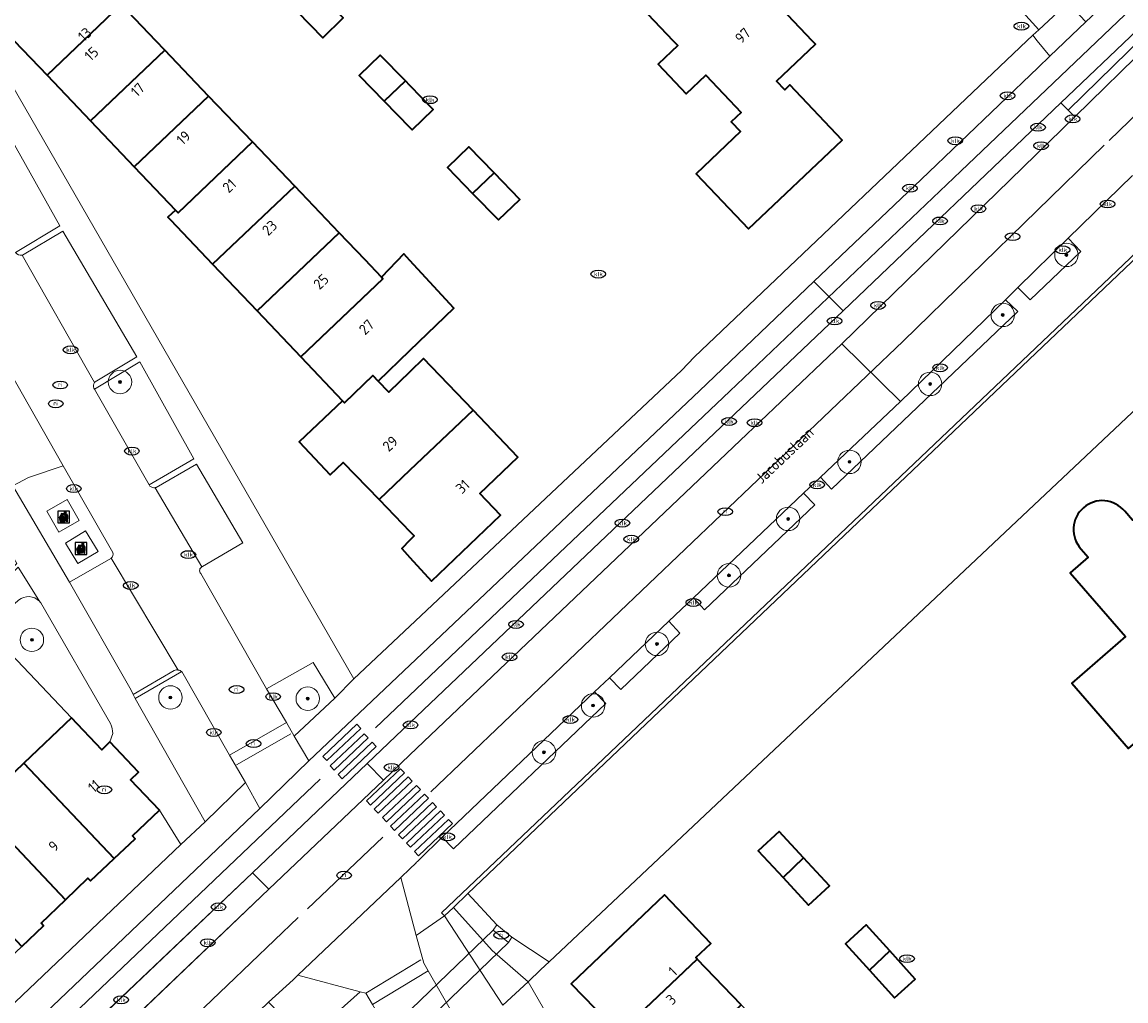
# Model space of a CAD drawing. Header units: metres. Extents: x 103671 to 105190, y 427150 to 429171.
# Tile 106 of 256: x 103967 to 104061, y 427918 to 428002. Entities that reach past the tile are written whole.
import ezdxf
from ezdxf.enums import TextEntityAlignment as Align

# ---------------------------------------------------------------- set-up
doc = ezdxf.new("R2010")
doc.units = ezdxf.units.M
for name, color, linetype, lineweight in [('B-WE-GR-BEPLANTING_CULTUUR_ROOS-GV', 253, 'Continuous', 18), ('B-WE-GR-BOOM-S', 253, 'Continuous', 25), ('B-WE-GR-HAAG-GV', 253, 'Continuous', 13), ('B-WE-IE-AFVAL APART PLAATS-S', 253, 'Continuous', 25), ('B-WE-IE-MEUBILAIR-S', 253, 'Continuous', 25), ('B-WE-IE-TERREINAFSCHEIDING_KUNSTMATIG_HEKWERK-G', 253, 'IE-TERREINAFSCHEIDING_KUNSTMATIG-SO', 18), ('B-WE-IE-TERREINAFSCHEIDING_KUNSTMATIG_MUUR-G', 253, 'IE-TERREINAFSCHEIDING_KUNSTMATIG-SO', 18), ('B-WE-IE-TERREINAFSCHEIDING_KUNSTMATIG_MUUR-GV', 253, 'Continuous', 18), ('B-WE-KW-KUNSTWERK_DUIKER-GV', 253, 'Continuous', 18), ('B-WE-OG-BEBOUWING-GV', 253, 'Continuous', 35), ('B-WE-OG-BEBOUWING-T18', 7, 'Continuous', 18), ('B-WE-OG-TERREIN_BEGROEID-GV', 253, 'Continuous', 18), ('B-WE-OG-TERREIN_ERF-GV', 253, 'Continuous', 18), ('B-WE-OG-TERREIN_ONBEGROEID_ZAND-GV', 253, 'Continuous', 18), ('B-WE-OG-TOPOGRAFIE-T18', 7, 'Continuous', 18), ('B-WE-OG-WATER_SLOOT-GV', 253, 'Continuous', 18), ('B-WE-VH-GESLOTENVERHARDING_ASFALT-GV', 253, 'Continuous', 18), ('B-WE-VH-GESLOTENVERHARDING_BETON-GV', 253, 'Continuous', 18), ('B-WE-VH-OPENVERHARDING-GV', 253, 'Continuous', 18), ('B-WE-VH-OPENVERHARDING_BETONELEMENT-GV', 253, 'Continuous', 18), ('B-WE-VH-OPENVERHARDING_BETONSTRAATSTEEN-GV', 253, 'Continuous', 18), ('B-WE-VH-OPENVERHARDING_TEGEL-GV', 253, 'Continuous', 18), ('B-WE-VW-MARKERING_PICTOGRAM-G', 253, 'Continuous', 18)]:
    doc.layers.add(name, color=color, linetype=linetype, lineweight=lineweight)
doc.styles.add('NLCS-ISO', font='NLCS-ISO.ttf')
doc.styles.add('NLCS-ISO-M500-T18', font='NLCS-ISO.ttf', dxfattribs={"height": 0.9})
doc.linetypes.add('IE-TERREINAFSCHEIDING_KUNSTMATIG-SO', pattern='A,4,[82,NLCS.SHX,S=0.75,R=90,X=0,Y=0],4,-2', length=10)

# ---------------------------------------------------------------- blocks, each defined once
blk = doc.blocks.new('SIE-AFVAL APART PLAATS-SO')
h = blk.add_hatch(color=256)
h.dxf.hatch_style = 1
h.paths.add_polyline_path([(-0.09, 0.07), (-1.76, 0.07, 0.819081), (-1.79, -0.09), (-1.4, -2.19, 0.36153), (-1.37, -2.21), (-0.47, -2.21, 0.36153), (-0.44, -2.19), (-0.05, -0.09, 0.819081)])
h.paths.add_polyline_path([(-0.16, -0.1), (-0.2, -0.33), (-0.49, -0.33), (-0.47, -0.1)], flags=16)
h.paths.add_polyline_path([(-0.55, -0.1), (-0.58, -0.33), (-0.87, -0.33), (-0.87, -0.1)], flags=16)
h.paths.add_polyline_path([(-0.22, -0.42), (-0.27, -0.73), (-0.53, -0.73), (-0.5, -0.42)], flags=16)
h.paths.add_polyline_path([(-0.58, -0.42), (-0.61, -0.73), (-0.87, -0.73), (-0.87, -0.42)], flags=16)
h.paths.add_polyline_path([(-0.95, -0.1), (-0.95, -0.33), (-1.27, -0.33), (-1.29, -0.1)], flags=16)
h.paths.add_polyline_path([(-0.95, -0.42), (-0.95, -0.73), (-1.23, -0.73), (-1.26, -0.42)], flags=16)
h.paths.add_polyline_path([(-0.29, -0.83), (-0.34, -1.09), (-0.56, -1.09), (-0.54, -0.83)], flags=16)
h.paths.add_polyline_path([(-0.62, -0.83), (-0.65, -1.09), (-0.87, -1.09), (-0.87, -0.83)], flags=16)
h.paths.add_polyline_path([(-0.95, -0.83), (-0.95, -1.09), (-1.2, -1.09), (-1.22, -0.83)], flags=16)
h.paths.add_polyline_path([(-1.35, -0.33), (-1.64, -0.33), (-1.69, -0.1), (-1.37, -0.1)], flags=16)
h.paths.add_polyline_path([(-1.34, -0.42), (-1.31, -0.73), (-1.57, -0.73), (-1.63, -0.42)], flags=16)
h.paths.add_polyline_path([(-0.36, -1.18), (-0.41, -1.44), (-0.6, -1.44), (-0.57, -1.18)], flags=16)
h.paths.add_polyline_path([(-0.65, -1.18), (-0.68, -1.44), (-0.87, -1.44), (-0.87, -1.18)], flags=16)
h.paths.add_polyline_path([(-1.3, -0.83), (-1.28, -1.09), (-1.5, -1.09), (-1.55, -0.83)], flags=16)
h.paths.add_polyline_path([(-0.95, -1.18), (-0.95, -1.44), (-1.17, -1.44), (-1.19, -1.18)], flags=16)
h.paths.add_polyline_path([(-0.42, -1.53), (-0.47, -1.79), (-0.63, -1.79), (-0.6, -1.53)], flags=16)
h.paths.add_polyline_path([(-1.27, -1.18), (-1.25, -1.44), (-1.44, -1.44), (-1.49, -1.18)], flags=16)
h.paths.add_polyline_path([(-0.69, -1.53), (-0.71, -1.79), (-0.87, -1.79), (-0.87, -1.53)], flags=16)
h.paths.add_polyline_path([(-0.95, -1.53), (-0.95, -1.79), (-1.13, -1.79), (-1.16, -1.53)], flags=16)
h.paths.add_polyline_path([(-1.24, -1.53), (-1.22, -1.79), (-1.37, -1.79), (-1.42, -1.53)], flags=16)
h.paths.add_polyline_path([(-0.49, -1.89), (-0.53, -2.13), (-0.66, -2.13), (-0.64, -1.89)], flags=16)
h.paths.add_polyline_path([(-0.72, -1.89), (-0.74, -2.13), (-0.87, -2.13), (-0.87, -1.89)], flags=16)
h.paths.add_polyline_path([(-0.95, -1.89), (-0.95, -2.13), (-1.1, -2.13), (-1.12, -1.89)], flags=16)
h.paths.add_polyline_path([(-1.21, -1.89), (-1.18, -2.13), (-1.31, -2.13), (-1.35, -1.89)], flags=16)
h.paths.add_polyline_path([(-0.19, 0.78, -0.01173), (-0.3, 0.78, -0.148797), (-0.42, 1.03, -0.136076), (-0.69, 0.87), (-0.78, 0.85, -0.038293), (-1.14, 0.96), (-1.19, 0.81, -0.243822), (-1.56, 0.45, 0.344326), (-1, 0.22, -0.139345), (-0.6, 0.22, 0.618436), (-0.56, 0.27, -0.441494), (-0.47, 0.44, 0.309048)])
h.paths.add_polyline_path([(-0.49, 0.51, 0.351556), (-0.64, 0.31, 0.121061), (-1.02, 0.29, -0.288745), (-1.45, 0.42, 0.203599), (-1.12, 0.79), (-1.09, 0.87, 0.083075), (-0.28, 0.71, -0.242261)], flags=16)
h.paths.add_polyline_path([(-0.4, 0.79, -0.023345), (-0.63, 0.82, 0.07081), (-0.46, 0.9, 0.059965)], flags=16)
h.paths.add_polyline_path([(1.12, 1.48), (-1.07, 1.48, 0.860559), (-1.08, 1.42), (0.29, 1, -0.146703), (0.53, 0.28, 0.421968), (0.56, 0.25), (1.6, 0.31, 0.450293), (1.63, 0.34, 0.122241)])
h.paths.add_polyline_path([(0.26, 1.93, 1), (1.07, 1.93, 1)])
h.paths.add_polyline_path([(1.65, 0.15, 0.429303), (1.62, 0.18), (0.55, 0.23, 0.38429), (0.51, 0.2), (0.16, -2.16, 0.83726), (0.22, -2.18), (0.99, -0.78, -0.688204), (1.05, -0.78), (1.36, -2.14, 0.84934), (1.42, -2.14)])
for p, q in [((-0.09, 0.07), (-1.76, 0.07)), ((-1.4, -2.19), (-1.79, -0.09)), ((-1.37, -0.1), (-1.69, -0.1)), ((-1.64, -0.33), (-1.69, -0.1)), ((-1.64, -0.33), (-1.35, -0.33)), ((-1.63, -0.42), (-1.34, -0.42)), ((-1.57, -0.73), (-1.63, -0.42)), ((-1.57, -0.73), (-1.31, -0.73)), ((-1.55, -0.83), (-1.3, -0.83)), ((-1.5, -1.09), (-1.55, -0.83)), ((-1.5, -1.09), (-1.28, -1.09)), ((-1.49, -1.18), (-1.27, -1.18)), ((-1.44, -1.44), (-1.49, -1.18)), ((-1.44, -1.44), (-1.25, -1.44)), ((-1.42, -1.53), (-1.24, -1.53)), ((-1.37, -1.79), (-1.42, -1.53)), ((-1.37, -1.79), (-1.22, -1.79)), ((-1.37, -2.21), (-0.47, -2.21)), ((-1.31, -2.13), (-1.35, -1.89)), ((-1.35, -1.89), (-1.21, -1.89)), ((-1.31, -2.13), (-1.18, -2.13)), ((-0.95, -0.1), (-1.29, -0.1)), ((-1.27, -0.33), (-0.95, -0.33)), ((-1.26, -0.42), (-0.95, -0.42)), ((-1.23, -0.73), (-0.95, -0.73)), ((-1.22, -0.83), (-0.95, -0.83)), ((-1.2, -1.09), (-0.95, -1.09)), ((-1.19, -1.18), (-0.95, -1.18)), ((-1.17, -1.44), (-0.95, -1.44)), ((-1.16, -1.53), (-0.95, -1.53)), ((-1.13, -1.79), (-0.95, -1.79)), ((-1.12, -1.89), (-0.95, -1.89)), ((-1.1, -2.13), (-0.95, -2.13)), ((-0.95, -0.1), (-0.95, -0.33)), ((-0.95, -0.42), (-0.95, -0.73)), ((-0.95, -0.83), (-0.95, -1.09)), ((-0.95, -1.18), (-0.95, -1.44)), ((-0.95, -1.53), (-0.95, -1.79)), ((-0.95, -1.89), (-0.95, -2.13)), ((-0.87, -0.1), (-0.87, -0.33)), ((-0.55, -0.1), (-0.87, -0.1)), ((-0.87, -0.33), (-0.58, -0.33)), ((-0.87, -0.42), (-0.87, -0.73)), ((-0.87, -0.42), (-0.58, -0.42)), ((-0.87, -0.73), (-0.61, -0.73)), ((-0.87, -0.83), (-0.62, -0.83)), ((-0.87, -0.83), (-0.87, -1.09)), ((-0.87, -1.09), (-0.65, -1.09)), ((-0.87, -1.18), (-0.65, -1.18)), ((-0.87, -1.18), (-0.87, -1.44)), ((-0.87, -1.44), (-0.68, -1.44)), ((-0.87, -1.53), (-0.69, -1.53)), ((-0.87, -1.53), (-0.87, -1.79)), ((-0.87, -1.79), (-0.71, -1.79)), ((-0.87, -1.89), (-0.87, -2.13)), ((-0.87, -1.89), (-0.72, -1.89)), ((-0.87, -2.13), (-0.74, -2.13)), ((-0.66, -2.13), (-0.53, -2.13)), ((-0.64, -1.89), (-0.49, -1.89)), ((-0.63, -1.79), (-0.47, -1.79)), ((-0.6, -1.44), (-0.41, -1.44)), ((-0.6, -1.53), (-0.42, -1.53)), ((-0.57, -1.18), (-0.36, -1.18)), ((-0.56, -1.09), (-0.34, -1.09)), ((-0.54, -0.83), (-0.29, -0.83)), ((-0.53, -0.73), (-0.27, -0.73)), ((-0.53, -2.13), (-0.49, -1.89)), ((-0.5, -0.42), (-0.22, -0.42)), ((-0.49, -0.33), (-0.2, -0.33)), ((-0.16, -0.1), (-0.47, -0.1)), ((-0.47, -1.79), (-0.42, -1.53)), ((-0.44, -2.19), (-0.05, -0.09)), ((-0.41, -1.44), (-0.36, -1.18)), ((-0.34, -1.09), (-0.29, -0.83)), ((-0.27, -0.73), (-0.22, -0.42)), ((-0.2, -0.33), (-0.16, -0.1))]:
    blk.add_line(p, q)
blk.add_lwpolyline([(-2.5, -2.51), (2.5, -2.51), (2.5, 2.49), (-2.5, 2.49)], close=True)
for points in [[(-0.78, 0.85, -0.038293), (-1.14, 0.96), (-1.19, 0.81, -0.243822), (-1.56, 0.45, 0.344326), (-1, 0.22, -0.139345), (-0.6, 0.22, 0.618436), (-0.56, 0.27, -0.441494), (-0.47, 0.44, 0.309048), (-0.19, 0.78, -0.01173), (-0.3, 0.78, -0.01173)], [(-0.78, 0.85), (-0.69, 0.87, 0.136076), (-0.42, 1.03, 0.156405), (-0.29, 0.77)], [(-0.78, 0.85), (-0.69, 0.87, 0.136076), (-0.42, 1.03, 0.148797), (-0.3, 0.78, 0.148797)], [(-0.63, 0.82, 0.07081), (-0.46, 0.9, 0.059965), (-0.4, 0.79, 0.059965)], [(-0.4, 0.79, -0.023345), (-0.63, 0.82)]]:
    blk.add_lwpolyline(points, format="xyb")
for points in [[(-1.09, 0.87), (-1.12, 0.79, -0.203599), (-1.45, 0.42, 0.288745), (-1.02, 0.29, -0.121061), (-0.64, 0.31, -0.351556), (-0.49, 0.51, 0.242261), (-0.28, 0.71, -0.083075)], [(-1.07, 1.48), (1.12, 1.48, -0.122241), (1.63, 0.34, -0.450293), (1.6, 0.31), (0.56, 0.25, -0.421968), (0.53, 0.28, 0.146703), (0.29, 1), (-1.08, 1.42, -0.860559)], [(0.55, 0.23), (1.62, 0.18, -0.429303), (1.65, 0.15), (1.42, -2.14, -0.84934), (1.36, -2.14), (1.05, -0.78, 0.688204), (0.99, -0.78), (0.22, -2.18, -0.83726), (0.16, -2.16), (0.51, 0.2, -0.38429)]]:
    blk.add_lwpolyline(points, format="xyb", close=True)
for points in [[(-1.35, -0.33), (-1.37, -0.1)], [(-1.31, -0.73), (-1.34, -0.42)], [(-1.28, -1.09), (-1.3, -0.83)], [(-1.27, -0.33), (-1.29, -0.1)], [(-1.25, -1.44), (-1.27, -1.18)], [(-1.23, -0.73), (-1.26, -0.42)], [(-1.22, -1.79), (-1.24, -1.53)], [(-1.2, -1.09), (-1.22, -0.83)], [(-1.18, -2.13), (-1.21, -1.89)], [(-1.17, -1.44), (-1.19, -1.18)], [(-1.18, -2.22), (-1.18, -2.21)], [(-1.13, -1.79), (-1.16, -1.53)], [(-1.1, -2.13), (-1.12, -1.89)], [(-0.74, -2.13), (-0.72, -1.89)], [(-0.71, -1.79), (-0.69, -1.53)], [(-0.68, -1.44), (-0.65, -1.18)], [(-0.66, -2.13), (-0.64, -1.89)], [(-0.65, -1.09), (-0.62, -0.83)], [(-0.63, -1.79), (-0.6, -1.53)], [(-0.61, -0.73), (-0.58, -0.42)], [(-0.6, -1.44), (-0.57, -1.18)], [(-0.58, -0.33), (-0.55, -0.1)], [(-0.56, -1.09), (-0.54, -0.83)], [(-0.53, -0.73), (-0.5, -0.42)], [(-0.49, -0.33), (-0.47, -0.1)]]:
    blk.add_lwpolyline(points)
blk.add_circle((0.66, 1.93), 0.401)
for centre, radius, start, end in [((-1.76, -0.01), 0.0869, 90, 247.281), ((-0.09, -0.01), 0.0869, 292.719, 90), ((-1.37, -2.18), 0.0318, 190.4943, 270), ((-0.47, -2.18), 0.0318, 270, 349.5057)]:
    blk.add_arc(centre, radius, start, end)
blk = doc.blocks.new('SIE-MEUBILAIR_PUT_RIOOLPUT-SO')
blk.add_ellipse((0, 0), major_axis=(1.25, 0), ratio=0.54)
at = {"style": 'NLCS-ISO'}
blk.add_text('ri', height=0.75, dxfattribs=at).set_placement((-0.04, 0.07), align=Align.MIDDLE_CENTER)
blk = doc.blocks.new('SIE-MEUBILAIR_PUT_KOLK-SO')
blk.add_ellipse((0, 0), major_axis=(1.25, 0), ratio=0.54)
at = {"style": 'NLCS-ISO'}
blk.add_text('klk', height=0.75, dxfattribs=at).set_placement((0.03, 0), align=Align.MIDDLE_CENTER)
blk = doc.blocks.new('SGR-BOOM_GBKN-SO')
at = {"linetype": 'ByBlock', "lineweight": 18}
h = blk.add_hatch(color=0, dxfattribs=at)
h.dxf.hatch_style = 1
edge = h.paths.add_edge_path()
edge.add_arc((0, 0), 0.25, 0, 360)
at = {"color": 0, "linetype": 'ByBlock', "lineweight": 18}
for radius in [2, 0.25]:
    blk.add_circle((0, 0), radius, dxfattribs=at)
at = {"color": 0, "linetype": 'ByBlock', "lineweight": 18, "style": 'NLCS-ISO'}
blk.add_attdef('SOORT', (2.5, 0), '', height=1.5, dxfattribs=at)

msp = doc.modelspace()

# ---------------------------------------------------------------- linework, layer by layer
at = {"layer": 'B-WE-GR-BEPLANTING_CULTUUR_ROOS-GV', "flags": 128}
for points in [[(103966.405, 427981.954), (103970.181, 427984.202), (103966.054, 427991.563), (103962.071, 427989.331)], [(103966.657, 427952.286), (103963.957, 427949.856), (103971.161, 427942.258), (103973.75, 427939.545), (103974.444, 427940.207), (103974.695, 427940.916)], [(103974.496, 427941.771), (103968.561, 427952.066)]]:
    msp.add_lwpolyline(points, dxfattribs=at)
for points in [[(103973.124, 427970.293), (103977.781, 427962.142), (103981.581, 427964.335), (103976.982, 427972.609)], [(103980.568, 427946.209), (103976.599, 427943.917), (103982.57, 427933.403), (103985.986, 427936.744), (103984.645, 427939.087)], [(103993.611, 427943.952), (103991.747, 427946.969), (103987.794, 427944.734), (103989.478, 427941.854), (103990.146, 427940.713)]]:
    msp.add_lwpolyline(points, close=True, dxfattribs=at)
at = {"layer": 'B-WE-GR-BEPLANTING_CULTUUR_ROOS-GV'}
for points in [[(103968.447, 427952.202, 0.398198), (103966.657, 427952.286)], [(103968.561, 427952.066, 0.040392), (103968.447, 427952.202)], [(103974.695, 427940.916, 0.083164), (103974.496, 427941.771)]]:
    msp.add_lwpolyline(points, format="xyb", dxfattribs=at)
at = {"layer": 'B-WE-GR-HAAG-GV', "flags": 128}
for points in [[(103996.367, 427938.374), (103997.742, 427936.957), (104000, 427939.106), (104028.157, 427965.903), (104036.818, 427974.165), (104056.675, 427993.52), (104056.103, 427994.084), (104055.487, 427994.701), (104036.916, 427976.978), (104000, 427941.834)], [(104056.097, 427983.157), (104051.813, 427978.949), (104052.863, 427977.906), (104057.178, 427982.036)], [(104050.761, 427977.919), (104041.809, 427969.239), (104035, 427962.773), (104035.919, 427961.755), (104051.811, 427976.918)], [(104033.551, 427961.416), (104024.162, 427952.485), (104025.115, 427951.476), (104034.504, 427960.425)], [(104022.057, 427950.5), (104017.021, 427945.682), (104017.966, 427944.675), (104023.013, 427949.498)], [(104015.74, 427944.469), (104002.765, 427932.103), (104003.721, 427931.1), (104016.699, 427943.497)]]:
    msp.add_lwpolyline(points, close=True, dxfattribs=at)
for points in [[(103987.978, 427927.66), (103986.595, 427929.06), (103949.543, 427893.804)], [(103951.715, 427892.987), (103952.424, 427893.727), (103987.978, 427927.66)]]:
    msp.add_lwpolyline(points, dxfattribs=at)
at = {"layer": 'B-WE-IE-TERREINAFSCHEIDING_KUNSTMATIG_HEKWERK-G', "flags": 128}
msp.add_lwpolyline([(103963.957, 427949.856), (103971.161, 427942.258)], dxfattribs=at)
at = {"layer": 'B-WE-IE-TERREINAFSCHEIDING_KUNSTMATIG_MUUR-G', "flags": 128}
msp.add_lwpolyline([(104002.947, 427925.373), (104002.69, 427925.65), (104065.41, 427985.302), (104065.649, 427985.064), (104064.543, 427984.011), (104062.088, 427981.674), (104004.954, 427927.284), (104003.716, 427926.105)], close=True, dxfattribs=at)
at = {"layer": 'B-WE-IE-TERREINAFSCHEIDING_KUNSTMATIG_MUUR-GV', "flags": 128}
msp.add_lwpolyline([(104004.954, 427927.284), (104062.088, 427981.674), (104064.543, 427984.011), (104065.649, 427985.064), (104065.41, 427985.302), (104002.69, 427925.65), (104002.947, 427925.373), (104003.716, 427926.105)], close=True, dxfattribs=at)
at = {"layer": 'B-WE-KW-KUNSTWERK_DUIKER-GV', "flags": 128}
msp.add_lwpolyline([(103992.014, 427907.286), (104008.397, 427923.109), (104007.102, 427924.151), (103990.792, 427908.432)], close=True, dxfattribs=at)
at = {"layer": 'B-WE-OG-BEBOUWING-GV', "flags": 128}
for points in [[(103969.082, 427997.064), (103972.167, 428000), (103975.403, 428003.08), (103974.885, 428003.622), (103976.404, 428005.072), (103972.815, 428008.831), (103964.98, 428001.374), (103966.288, 428000)], [(104019.713, 428002.861), (104022.427, 428000), (104022.824, 427999.581), (104021.155, 427997.999), (104023.551, 427995.475), (104025.22, 427997.057), (104028.227, 427993.888), (104027.379, 427993.082), (104028.17, 427992.248), (104024.39, 427988.662), (104028.858, 427983.954), (104036.846, 427991.533), (104032.372, 427996.228), (104031.944, 427995.822), (104031.256, 427996.548), (104034.581, 427999.698), (104034.295, 428000), (104025.985, 428008.772)], [(103992.163, 428004.149), (103990.406, 428002.477), (103992.577, 428000.252), (103994.313, 428001.945)], [(103969.082, 427997.064), (103972.791, 427993.167), (103979.118, 427999.189), (103978.344, 428000), (103975.403, 428003.08), (103972.167, 428000)], [(103976.514, 427989.255), (103982.848, 427995.283), (103979.118, 427999.189), (103972.791, 427993.167)], [(103997.802, 427994.848), (103999.621, 427996.579), (103997.484, 427998.779), (103995.683, 427997.029)], [(104000, 427996.189), (103999.621, 427996.579), (103997.802, 427994.848), (104000, 427992.586), (104000.185, 427992.396), (104001.986, 427994.146)], [(103980.026, 427985.565), (103980.243, 427985.337), (103986.584, 427991.371), (103982.848, 427995.283), (103976.514, 427989.255)], [(103986.584, 427991.371), (103980.243, 427985.337), (103980.026, 427985.565), (103979.384, 427984.957), (103979.603, 427984.727), (103983.194, 427980.947), (103990.185, 427987.6)], [(104005.352, 427986.986), (104007.183, 427988.728), (104005.039, 427990.953), (104003.219, 427989.198)], [(104007.183, 427988.728), (104005.352, 427986.986), (104007.543, 427984.713), (104009.363, 427986.467)], [(103986.982, 427976.959), (103993.983, 427983.622), (103990.185, 427987.6), (103983.194, 427980.947)], [(103993.983, 427983.622), (103986.982, 427976.959), (103990.701, 427973.044), (103997.702, 427979.706), (103997.584, 427979.831), (103996.178, 427981.324)], [(103990.701, 427973.044), (103994.263, 427969.295), (103994.42, 427969.13), (103996.856, 427971.44), (103997.291, 427970.981), (104000, 427973.593), (104003.736, 427977.196), (104000, 427981.271), (103999.485, 427981.833), (103997.584, 427979.831), (103997.702, 427979.706)], [(103997.291, 427970.981), (103996.856, 427971.44), (103994.42, 427969.13), (103994.263, 427969.295), (103990.561, 427965.786), (103993.221, 427962.979), (103994.324, 427964.025), (103997.373, 427960.877), (104000, 427963.368), (104005.396, 427968.486), (104001.175, 427972.906), (104000, 427971.765), (103998.202, 427970.02)], [(103997.373, 427960.877), (104000, 427958.165), (104000.362, 427957.791), (104000, 427957.408), (103999.323, 427956.692), (104000, 427955.946), (104001.832, 427953.928), (104007.732, 427959.531), (104005.968, 427961.389), (104009.213, 427964.488), (104005.396, 427968.486), (104000, 427963.368)], [(103974.444, 427940.207), (103973.75, 427939.545), (103971.161, 427942.258), (103967.118, 427938.4), (103974.792, 427930.264), (103976.584, 427931.959), (103976.364, 427932.191), (103978.66, 427934.398), (103976.193, 427936.983), (103976.888, 427937.646)], [(103970.642, 427926.745), (103972.571, 427928.591), (103972.784, 427928.364), (103974.792, 427930.264), (103967.118, 427938.4), (103963.187, 427934.649)], [(103966.923, 427922.769), (103968.789, 427924.529), (103968.57, 427924.761), (103970.642, 427926.745), (103963.187, 427934.649), (103959.256, 427930.898)], [(104031.803, 427928.651), (104033.555, 427930.318), (104031.458, 427932.581), (104029.684, 427930.938)], [(104033.555, 427930.318), (104031.803, 427928.651), (104033.982, 427926.3), (104035.755, 427927.943)], [(104017.838, 427915.365), (104024.498, 427921.701), (104024.376, 427921.829), (104025.644, 427923.035), (104021.701, 427927.179), (104013.734, 427919.598)], [(104039.167, 427920.749), (104040.889, 427922.388), (104038.876, 427924.606), (104037.116, 427923.008)], [(104028.222, 427917.791), (104024.498, 427921.701), (104017.838, 427915.365), (104021.596, 427911.488)], [(104040.889, 427922.388), (104039.167, 427920.749), (104041.313, 427918.386), (104043.073, 427919.984)]]:
    msp.add_lwpolyline(points, close=True, dxfattribs=at)
msp.add_lwpolyline([(104057.209, 427956.657), (104057.815, 427955.96), (104056.266, 427954.616), (104060.972, 427949.193), (104056.402, 427945.228), (104061.242, 427939.649), (104071.115, 427948.214), (104068.893, 427950.775), (104070.396, 427952.079), (104069.387, 427953.242), (104070.558, 427954.258), (104065.951, 427959.568), (104064.787, 427958.559), (104063.129, 427960.47), (104061.573, 427959.12), (104060.918, 427959.875)], dxfattribs=at)
at = {"layer": 'B-WE-OG-BEBOUWING-GV'}
for points in [[(104060.918, 427959.875, 0.423492), (104057.402, 427960.182)], [(104057.402, 427960.182, 0.423566), (104057.209, 427956.657)]]:
    msp.add_lwpolyline(points, format="xyb", dxfattribs=at)
at = {"layer": 'B-WE-OG-TERREIN_BEGROEID-GV', "flags": 128}
for points in [[(104008.702, 427923.562), (104008.397, 427923.109), (104007.102, 427924.151), (104007.418, 427924.622), (104004.954, 427927.284), (104003.716, 427926.105), (104007.01, 427922.437), (104010.071, 427919.743), (104011.162, 427920.797), (104011.871, 427921.466)], [(104007.01, 427922.437), (104003.716, 427926.105), (104002.947, 427925.373), (104007.928, 427917.759), (104010.071, 427919.743)]]:
    msp.add_lwpolyline(points, close=True, dxfattribs=at)
at = {"layer": 'B-WE-OG-TERREIN_ERF-GV', "flags": 128}
for points in [[(104019.713, 428002.861), (104025.985, 428008.772), (104034.295, 428000), (104034.581, 427999.698), (104031.256, 427996.548), (104031.944, 427995.822), (104032.372, 427996.228), (104036.846, 427991.533), (104028.858, 427983.954), (104024.39, 427988.662), (104028.17, 427992.248), (104027.379, 427993.082), (104028.227, 427993.888), (104025.22, 427997.057), (104023.551, 427995.475), (104021.155, 427997.999), (104022.824, 427999.581), (104022.427, 428000)], [(103990.406, 428002.477), (103988.197, 428004.741), (103989.933, 428006.434), (103992.163, 428004.149), (103994.313, 428001.945), (103992.577, 428000.252)], [(103999.621, 427996.579), (104000, 427996.189), (104001.986, 427994.146), (104000.185, 427992.396), (104000, 427992.586), (103997.802, 427994.848), (103995.683, 427997.029), (103997.484, 427998.779)], [(104005.352, 427986.986), (104003.219, 427989.198), (104005.039, 427990.953), (104007.183, 427988.728), (104009.363, 427986.467), (104007.543, 427984.713)], [(103967.118, 427938.4), (103971.161, 427942.258), (103963.957, 427949.856), (103962.178, 427948.255), (103963.75, 427946.716), (103961.47, 427944.388), (103959.132, 427942), (103957.56, 427943.54), (103954.622, 427940.539), (103956.193, 427939), (103953.861, 427936.618), (103951.575, 427934.284), (103950.004, 427935.824), (103947.065, 427932.823), (103948.637, 427931.284), (103946.252, 427928.848), (103944.019, 427926.568), (103942.447, 427928.108), (103941.883, 427927.419), (103947.369, 427919.555), (103951.394, 427923.396), (103955.325, 427927.147), (103959.256, 427930.898), (103963.187, 427934.649)], [(103980.48, 427931.453), (103978.66, 427934.398), (103976.364, 427932.191), (103976.584, 427931.959), (103974.792, 427930.264), (103972.784, 427928.364), (103972.571, 427928.591), (103970.642, 427926.745), (103968.57, 427924.761), (103968.789, 427924.529), (103966.923, 427922.769), (103964.958, 427920.916), (103964.754, 427921.147), (103962.77, 427919.253), (103960.762, 427917.336), (103960.982, 427917.103), (103959.051, 427915.278), (103957.138, 427913.469), (103956.89, 427913.67), (103954.651, 427911.694), (103956.957, 427909.097)], [(104033.555, 427930.318), (104035.755, 427927.943), (104033.982, 427926.3), (104031.803, 427928.651), (104029.684, 427930.938), (104031.458, 427932.581)], [(104039.335, 427906.122), (104039.479, 427905.971), (104040.649, 427907.084), (104044.592, 427902.94), (104036.093, 427894.855), (104032.006, 427899.151), (104028.284, 427903.063), (104028.209, 427903.142), (104028.967, 427903.884), (104025.355, 427907.61), (104021.596, 427911.488), (104017.838, 427915.365), (104013.734, 427919.598), (104021.701, 427927.179), (104025.644, 427923.035), (104024.376, 427921.829), (104024.498, 427921.701), (104028.222, 427917.791), (104031.946, 427913.88), (104035.61, 427910.033)], [(104040.889, 427922.388), (104043.073, 427919.984), (104041.313, 427918.386), (104039.167, 427920.749), (104037.116, 427923.008), (104038.876, 427924.606)]]:
    msp.add_lwpolyline(points, close=True, dxfattribs=at)
for points in [[(103963.886, 428000), (103995.229, 427945.599), (104000, 427950.093), (104023.145, 427971.893), (104024.254, 427973.048), (104052.589, 428000), (104053.08, 428000.467), (104053.59, 428000.937), (104048.434, 428006.658)], [(103975.403, 428003.08), (103978.344, 428000), (103979.118, 427999.189), (103982.848, 427995.283), (103986.584, 427991.371), (103990.185, 427987.6), (103993.983, 427983.622), (103996.178, 427981.324), (103997.584, 427979.831), (103999.485, 427981.833), (104000, 427981.271), (104003.736, 427977.196), (104000, 427973.593), (103997.291, 427970.981), (103998.202, 427970.02), (104000, 427971.765), (104001.175, 427972.906), (104005.396, 427968.486), (104009.213, 427964.488), (104005.968, 427961.389), (104007.732, 427959.531), (104001.832, 427953.928), (104000, 427955.946), (103999.323, 427956.692), (104000, 427957.408), (104000.362, 427957.791), (104000, 427958.165), (103997.373, 427960.877), (103994.324, 427964.025), (103993.221, 427962.979), (103990.561, 427965.786), (103994.263, 427969.295), (103990.701, 427973.044), (103986.982, 427976.959), (103983.194, 427980.947), (103979.603, 427984.727), (103979.384, 427984.957), (103980.026, 427985.565), (103976.514, 427989.255), (103972.791, 427993.167), (103969.082, 427997.064), (103966.288, 428000)], [(104065.474, 427971.995), (104011.871, 427921.466), (104011.162, 427920.797), (104010.071, 427919.743), (104028.905, 427887.073), (104051.965, 427908.894), (104052.199, 427909.835), (104055.415, 427906.317), (104052.135, 427906.433), (104052.085, 427906.385), (104053.781, 427906.345), (104055.514, 427904.529), (104049.375, 427898.671), (104046.814, 427901.355), (104029.948, 427885.261), (104043.898, 427860.845), (104059.681, 427875.75)], [(104060.918, 427959.875), (104061.573, 427959.12), (104063.129, 427960.47), (104064.787, 427958.559), (104065.951, 427959.568), (104070.558, 427954.258), (104069.387, 427953.242), (104070.396, 427952.079), (104068.893, 427950.775), (104071.115, 427948.214), (104061.242, 427939.649), (104056.402, 427945.228), (104060.972, 427949.193), (104056.266, 427954.616), (104057.815, 427955.96), (104057.209, 427956.657)]]:
    msp.add_lwpolyline(points, dxfattribs=at)
at = {"layer": 'B-WE-OG-TERREIN_ERF-GV'}
for points in [[(104057.402, 427960.182, -0.423492), (104060.918, 427959.875)], [(104057.209, 427956.657, -0.423566), (104057.402, 427960.182)]]:
    msp.add_lwpolyline(points, format="xyb", dxfattribs=at)
at = {"layer": 'B-WE-OG-TERREIN_ONBEGROEID_ZAND-GV', "flags": 128}
for points in [[(103996.367, 427938.374), (103997.742, 427936.957), (104000, 427939.106), (104028.157, 427965.903), (104036.818, 427974.165), (104056.675, 427993.52), (104056.103, 427994.084), (104055.487, 427994.701), (104036.916, 427976.978), (104000, 427941.834)], [(104051.813, 427978.949), (104052.863, 427977.906), (104057.178, 427982.036), (104056.097, 427983.157)], [(104035, 427962.773), (104035.919, 427961.755), (104051.811, 427976.918), (104050.761, 427977.919), (104041.809, 427969.239)], [(104033.551, 427961.416), (104024.162, 427952.485), (104025.115, 427951.476), (104034.504, 427960.425)], [(104022.057, 427950.5), (104017.021, 427945.682), (104017.966, 427944.675), (104023.013, 427949.498)], [(104015.74, 427944.469), (104002.765, 427932.103), (104003.721, 427931.1), (104016.699, 427943.497)]]:
    msp.add_lwpolyline(points, close=True, dxfattribs=at)
for points in [[(103987.978, 427927.66), (103986.595, 427929.06), (103951.977, 427896.182), (103950.41, 427894.546)], [(103942.264, 427884.846), (103950.251, 427891.65), (103953.464, 427894.663), (103987.978, 427927.66)]]:
    msp.add_lwpolyline(points, dxfattribs=at)
at = {"layer": 'B-WE-OG-WATER_SLOOT-GV', "flags": 128}
msp.add_lwpolyline([(104071.896, 427970.76), (104062.088, 427981.674), (104004.954, 427927.284), (104007.418, 427924.622), (104008.702, 427923.562), (104011.871, 427921.466), (104065.474, 427971.995)], dxfattribs=at)
at = {"layer": 'B-WE-VH-GESLOTENVERHARDING_ASFALT-GV', "flags": 128}
for points in [[(104062.823, 428006.568), (104057.615, 428001.601), (104054.545, 427998.673), (104053.551, 427997.725), (104043.569, 427988.169), (104034.44, 427979.466), (104036.916, 427976.978), (104055.487, 427994.701), (104061.975, 428000.891)], [(104048.434, 428006.658), (104053.59, 428000.937), (104056.078, 428003.225)], [(104063.107, 427999.816), (104056.675, 427993.52), (104036.818, 427974.165), (104041.809, 427969.239), (104050.761, 427977.919), (104051.813, 427978.949), (104056.097, 427983.157), (104061.595, 427988.52)], [(103950.41, 427894.546), (103951.977, 427896.182), (103986.595, 427929.06), (103996.367, 427938.374), (104000, 427941.834), (104036.916, 427976.978), (104034.44, 427979.466), (104024.677, 427970.135), (104000, 427946.752), (103991.382, 427938.586)], [(104000.789, 427930.151), (104002.765, 427932.103), (104015.74, 427944.469), (104017.021, 427945.682), (104022.057, 427950.5), (104024.162, 427952.485), (104033.551, 427961.416), (104035, 427962.773), (104041.809, 427969.239), (104036.818, 427974.165), (104028.157, 427965.903), (104000, 427939.106), (103997.742, 427936.957), (103987.978, 427927.66), (103953.464, 427894.663), (103950.251, 427891.65), (103942.264, 427884.846)], [(103991.382, 427938.586), (103987.216, 427934.53), (103949.394, 427898.488), (103946.75, 427895.977)], [(103999.228, 427928.663), (104000, 427929.399), (104000.498, 427929.874)], [(103942.839, 427873.801), (103943.775, 427874.891), (103953.269, 427884.87), (103954.355, 427885.883), (103965.876, 427896.918), (103967.355, 427898.327), (103981.058, 427911.395), (103983.286, 427913.522), (103987.962, 427918.008), (103990.062, 427919.929), (103990.462, 427920.31), (103999.228, 427928.663)]]:
    msp.add_lwpolyline(points, dxfattribs=at)
at = {"layer": 'B-WE-VH-GESLOTENVERHARDING_ASFALT-GV'}
msp.add_lwpolyline([(104000.498, 427929.874, -0.017945), (104000.789, 427930.151)], format="xyb", dxfattribs=at)
at = {"layer": 'B-WE-VH-GESLOTENVERHARDING_BETON-GV', "flags": 128}
for points in [[(103971.81, 427959.095), (103970.789, 427960.883), (103969.052, 427959.891), (103970.074, 427958.103)], [(103973.425, 427956.459), (103972.365, 427958.198), (103970.657, 427957.156), (103971.718, 427955.418)], [(104007.418, 427924.622), (104007.102, 427924.151), (104008.397, 427923.109), (104008.702, 427923.562)]]:
    msp.add_lwpolyline(points, close=True, dxfattribs=at)
at = {"layer": 'B-WE-VH-OPENVERHARDING-GV', "flags": 128}
for points in [[(103982.178, 427954.565), (103987.794, 427944.734), (103991.747, 427946.969), (103993.611, 427943.952), (103995.229, 427945.599), (103963.886, 428000)], [(103962.071, 427989.331), (103966.054, 427991.563), (103970.181, 427984.202), (103966.405, 427981.954)], [(103966.955, 427981.717), (103966.979, 427981.722), (103967.003, 427981.728), (103970.426, 427983.766), (103976.739, 427973.046), (103973.187, 427970.914)], [(103973.08, 427970.369), (103973.124, 427970.293), (103976.982, 427972.609), (103981.581, 427964.335), (103977.781, 427962.142), (103977.852, 427962.018)], [(103978.37, 427961.904), (103981.824, 427963.898), (103985.78, 427957.199), (103982.341, 427955.181)], [(104010.071, 427919.743), (104007.928, 427917.759), (104002.947, 427925.373), (104000.551, 427923.704), (104001.183, 427921.336), (104001.556, 427920.687), (104007.311, 427910.681), (104011.293, 427912.999), (104012.002, 427911.652), (104008.107, 427909.296)], [(103996.806, 427917.816), (103996.253, 427918.785), (103995.77, 427918.912), (103993.878, 427917.223)], [(104035.817, 427861.095), (104035.82, 427861.089), (104039.844, 427863.317), (104042.151, 427859.159), (104043.898, 427860.845), (104029.948, 427885.261), (104028.905, 427887.073), (104010.071, 427919.743)]]:
    msp.add_lwpolyline(points, dxfattribs=at)
at = {"layer": 'B-WE-VH-OPENVERHARDING-GV'}
for points in [[(103966.405, 427981.954, 0.298065), (103966.955, 427981.717)], [(103973.138, 427970.862, 0.283578), (103973.08, 427970.369)], [(103973.187, 427970.914, 0.029386), (103973.138, 427970.862)], [(103977.852, 427962.018, 0.20794), (103978.289, 427961.888)], [(103978.289, 427961.888, 0.026113), (103978.37, 427961.904)], [(103982.269, 427955.147, 0.460311), (103982.178, 427954.565)], [(103982.341, 427955.181, 0.056152), (103982.269, 427955.147)]]:
    msp.add_lwpolyline(points, format="xyb", dxfattribs=at)
at = {"layer": 'B-WE-VH-OPENVERHARDING_BETONELEMENT-GV', "flags": 128}
msp.add_lwpolyline([(104062.524, 428000.362), (104056.103, 427994.084), (104056.675, 427993.52), (104063.107, 427999.816)], close=True, dxfattribs=at)
at = {"layer": 'B-WE-VH-OPENVERHARDING_BETONSTRAATSTEEN-GV', "flags": 128}
for points in [[(104053.59, 428000.937), (104053.08, 428000.467), (104053.461, 428000), (104054.545, 427998.673), (104057.615, 428001.601), (104056.078, 428003.225)], [(104062.524, 428000.362), (104061.975, 428000.891), (104055.487, 427994.701), (104056.103, 427994.084)], [(104053.08, 428000.467), (104052.589, 428000), (104024.254, 427973.048), (104023.145, 427971.893), (104000, 427950.093), (103995.229, 427945.599), (103993.611, 427943.952), (103990.146, 427940.713), (103991.382, 427938.586), (104000, 427946.752), (104024.677, 427970.135), (104034.44, 427979.466), (104043.569, 427988.169), (104053.551, 427997.725), (104054.545, 427998.673), (104053.461, 428000)], [(103971.81, 427959.095), (103970.074, 427958.103), (103969.052, 427959.891), (103970.789, 427960.883)], [(103973.425, 427956.459), (103971.718, 427955.418), (103970.657, 427957.156), (103972.365, 427958.198)], [(103991.382, 427938.586), (103990.146, 427940.713), (103989.478, 427941.854), (103984.645, 427939.087), (103985.986, 427936.744), (103987.216, 427934.53)], [(103997.742, 427936.957), (103996.367, 427938.374), (103986.595, 427929.06), (103987.978, 427927.66)], [(104000.551, 427923.704), (103999.228, 427928.663), (103990.462, 427920.31), (103995.77, 427918.912), (103996.253, 427918.785), (103996.806, 427917.816), (104001.556, 427920.687), (104001.183, 427921.336)]]:
    msp.add_lwpolyline(points, close=True, dxfattribs=at)
for points in [[(104061.595, 427988.52), (104056.097, 427983.157), (104057.178, 427982.036), (104052.863, 427977.906), (104051.813, 427978.949), (104050.761, 427977.919), (104051.811, 427976.918), (104035.919, 427961.755), (104035, 427962.773), (104033.551, 427961.416), (104034.504, 427960.425), (104025.115, 427951.476), (104024.162, 427952.485), (104022.057, 427950.5)], [(104000.498, 427929.874), (104000, 427929.399), (103999.228, 427928.663), (104000.551, 427923.704), (104002.947, 427925.373), (104002.69, 427925.65), (104065.41, 427985.302)], [(103970.426, 427983.766), (103967.003, 427981.728), (103966.979, 427981.722), (103966.955, 427981.717), (103973.138, 427970.862)], [(103973.187, 427970.914), (103976.739, 427973.046), (103970.426, 427983.766)], [(103973.138, 427970.862), (103966.955, 427981.717)], [(103965.911, 427971.777), (103970.469, 427963.765), (103974.68, 427956.361)], [(103974.695, 427940.916), (103974.444, 427940.207), (103976.888, 427937.646), (103976.193, 427936.983), (103978.66, 427934.398), (103980.48, 427931.453), (103982.57, 427933.403), (103976.599, 427943.917), (103976.43, 427944.245), (103976.24, 427944.613), (103970.999, 427953.829), (103966.157, 427962.051), (103967.512, 427962.751), (103970.469, 427963.765), (103965.911, 427971.777)], [(103977.852, 427962.018), (103977.781, 427962.142), (103973.124, 427970.293), (103973.08, 427970.369)], [(103970.469, 427963.765), (103967.512, 427962.751), (103966.157, 427962.051), (103970.999, 427953.829), (103974.526, 427955.855), (103974.538, 427955.864), (103974.549, 427955.873)], [(103974.68, 427956.361), (103970.469, 427963.765)], [(103981.824, 427963.898), (103978.37, 427961.904)], [(103982.341, 427955.181), (103985.78, 427957.199), (103981.824, 427963.898)], [(103978.289, 427961.888), (103982.269, 427955.147)], [(103982.269, 427955.147), (103978.289, 427961.888)], [(103968.447, 427952.202), (103968.395, 427952.286), (103966.628, 427955.114), (103958.046, 427946.925), (103957.956, 427947.027), (103957.865, 427947.13), (103966.506, 427955.42), (103966.179, 427956.013), (103941.802, 427932.252), (103941.843, 427931.811)], [(103974.549, 427955.873), (103974.538, 427955.864), (103974.526, 427955.855), (103970.999, 427953.829), (103976.24, 427944.613), (103976.43, 427944.245), (103979.903, 427946.303)], [(103974.549, 427955.873), (103980.248, 427946.343)], [(103980.248, 427946.343), (103974.549, 427955.873)], [(103966.628, 427955.114), (103968.395, 427952.286), (103968.447, 427952.202)], [(103980.568, 427946.209), (103984.645, 427939.087), (103989.478, 427941.854), (103987.794, 427944.734), (103982.178, 427954.565)], [(103968.561, 427952.066), (103974.496, 427941.771)], [(104022.057, 427950.5), (104023.013, 427949.498), (104017.966, 427944.675), (104017.021, 427945.682), (104015.74, 427944.469), (104016.699, 427943.497), (104003.721, 427931.1), (104002.765, 427932.103), (104000.789, 427930.151)], [(103985.986, 427936.744), (103982.57, 427933.403), (103980.48, 427931.453), (103956.957, 427909.097), (103955.115, 427907.407), (103953.706, 427906.072), (103945.1, 427897.732)], [(103946.75, 427895.977), (103949.394, 427898.488), (103987.216, 427934.53), (103985.986, 427936.744)], [(103941.201, 427867.622), (103941.522, 427866.918), (103941.749, 427867.66), (103989.895, 427913.457), (103993.878, 427917.223), (103995.77, 427918.912), (103990.462, 427920.31), (103990.062, 427919.929), (103987.962, 427918.008), (103988.927, 427917.026), (103984.211, 427912.55), (103983.286, 427913.522)], [(104008.083, 427909.339), (104007.311, 427910.681), (104001.556, 427920.687), (103996.806, 427917.816), (104000, 427912.224), (104003.988, 427905.241)]]:
    msp.add_lwpolyline(points, dxfattribs=at)
at = {"layer": 'B-WE-VH-OPENVERHARDING_BETONSTRAATSTEEN-GV'}
for points in [[(103966.955, 427981.717, -0.298065), (103966.405, 427981.954)], [(103973.08, 427970.369, -0.283578), (103973.138, 427970.862)], [(103973.138, 427970.862, -0.029386), (103973.187, 427970.914)], [(103978.289, 427961.888, -0.20794), (103977.852, 427962.018)], [(103978.37, 427961.904, -0.026113), (103978.289, 427961.888)], [(103974.549, 427955.873, 0.312931), (103974.68, 427956.361)], [(103974.68, 427956.361, -0.312931), (103974.549, 427955.873)], [(103982.178, 427954.565, -0.460311), (103982.269, 427955.147)], [(103982.269, 427955.147, -0.056152), (103982.341, 427955.181)], [(103966.657, 427952.286, -0.398198), (103968.447, 427952.202)], [(103968.447, 427952.202, -0.040392), (103968.561, 427952.066)], [(103979.903, 427946.303, -0.127503), (103980.248, 427946.343)], [(103980.248, 427946.343, -0.126393), (103980.568, 427946.209)], [(103974.496, 427941.771, -0.083164), (103974.695, 427940.916)], [(104000.789, 427930.151, 0.017945), (104000.498, 427929.874)]]:
    msp.add_lwpolyline(points, format="xyb", dxfattribs=at)
at = {"layer": 'B-WE-VH-OPENVERHARDING_TEGEL-GV', "flags": 128}
for points in [[(103979.903, 427946.303), (103976.43, 427944.245), (103976.599, 427943.917)], [(103976.599, 427943.917), (103980.568, 427946.209)]]:
    msp.add_lwpolyline(points, dxfattribs=at)
at = {"layer": 'B-WE-VH-OPENVERHARDING_TEGEL-GV'}
for points in [[(103980.248, 427946.343, 0.127503), (103979.903, 427946.303)], [(103980.568, 427946.209, 0.126393), (103980.248, 427946.343)]]:
    msp.add_lwpolyline(points, format="xyb", dxfattribs=at)
at = {"layer": 'B-WE-VW-MARKERING_PICTOGRAM-G', "flags": 128}
for points in [[(104060.923, 428002.22), (104046.967, 427988.887)], [(104059.597, 427991.49), (104064.675, 427996.396)], [(104042.039, 427974.374), (104059.178, 427991.082)], [(104046.967, 427988.887), (104027.255, 427970.131)], [(104001.782, 427935.964), (104042.039, 427974.374)], [(104027.255, 427970.131), (104012.164, 427955.772)], [(104012.164, 427955.772), (103997.073, 427941.412)], [(103995.489, 427941.724), (103992.587, 427938.98)], [(103995.83, 427941.363), (103995.489, 427941.724)], [(103985.231, 427938.264), (103989.844, 427940.907)], [(103992.928, 427938.62), (103995.83, 427941.363)], [(103996.104, 427940.908), (103993.202, 427938.164)], [(103993.543, 427937.803), (103996.445, 427940.547)], [(103996.445, 427940.547), (103996.104, 427940.908)], [(103996.79, 427940.182), (103993.888, 427937.438)], [(103994.229, 427937.077), (103997.131, 427939.821)], [(103997.131, 427939.821), (103996.79, 427940.182)], [(103992.587, 427938.98), (103992.928, 427938.62)], [(103993.202, 427938.164), (103993.543, 427937.803)], [(103999.213, 427937.924), (103996.311, 427935.181)], [(103999.554, 427937.564), (103999.213, 427937.924)], [(103992.345, 427937.039), (103962.218, 427908.316)], [(103993.888, 427937.438), (103994.229, 427937.077)], [(103996.653, 427934.82), (103999.554, 427937.564)], [(103999.87, 427937.23), (103996.968, 427934.486)], [(103997.309, 427934.125), (104000.211, 427936.869)], [(104000.211, 427936.869), (103999.87, 427937.23)], [(104000.559, 427936.501), (103997.657, 427933.757)], [(103997.999, 427933.396), (104000.9, 427936.14)], [(104000.9, 427936.14), (104000.559, 427936.501)], [(103996.311, 427935.181), (103996.653, 427934.82)], [(104001.25, 427935.77), (103998.349, 427933.026)], [(103998.69, 427932.665), (104001.591, 427935.409)], [(104001.936, 427935.045), (103999.034, 427932.301)], [(104001.591, 427935.409), (104001.25, 427935.77)], [(104002.277, 427934.684), (104001.936, 427935.045)], [(103996.968, 427934.486), (103997.309, 427934.125)], [(103999.375, 427931.94), (104002.277, 427934.684)], [(104002.612, 427934.33), (103999.71, 427931.586)], [(104000.051, 427931.225), (104002.953, 427933.969)], [(104002.953, 427933.969), (104002.612, 427934.33)], [(103997.657, 427933.757), (103997.999, 427933.396)], [(103998.349, 427933.026), (103998.69, 427932.665)], [(104003.298, 427933.604), (104000.397, 427930.86)], [(104000.738, 427930.499), (104003.64, 427933.243)], [(104003.64, 427933.243), (104003.298, 427933.604)], [(103991.287, 427925.978), (103997.709, 427932.097)], [(103999.034, 427932.301), (103999.375, 427931.94)], [(103999.71, 427931.586), (104000.051, 427931.225)], [(104000.397, 427930.86), (104000.738, 427930.499)], [(103984.422, 427919.435), (103990.483, 427925.232)], [(103996.253, 427918.785), (104000.945, 427921.621)], [(103964.42, 427900.307), (103984.422, 427919.435)]]:
    msp.add_lwpolyline(points, dxfattribs=at)

# ---------------------------------------------------------------- block references
at = {"layer": 'B-WE-GR-BOOM-S', "xscale": 0.5, "yscale": 0.5, "zscale": 0.5}
for p in [(104055.952, 427981.737), (104050.528, 427976.619), (103975.3, 427970.9), (104044.339, 427970.736), (104037.464, 427964.09), (104032.237, 427959.224), (104027.195, 427954.411), (103967.79, 427948.915), (104021.059, 427948.566), (103979.6, 427944), (103991.3, 427943.9), (104015.616, 427943.319), (104011.427, 427939.325)]:
    msp.add_blockref('SGR-BOOM_GBKN-SO', p, dxfattribs=at)
at = {"layer": 'B-WE-IE-AFVAL APART PLAATS-S', "xscale": 0.2, "yscale": 0.2, "zscale": 0.2}
for p in [(103970.509, 427959.398), (103971.987, 427956.705)]:
    msp.add_blockref('SIE-AFVAL APART PLAATS-SO', p, dxfattribs=at)
at = {"layer": 'B-WE-IE-MEUBILAIR-S', "xscale": 0.5, "yscale": 0.5, "zscale": 0.5}
for name, p in [('SIE-MEUBILAIR_PUT_KOLK-SO', (104052.11, 428001.24)), ('SIE-MEUBILAIR_PUT_KOLK-SO', (104001.71, 427994.97)), ('SIE-MEUBILAIR_PUT_KOLK-SO', (104050.94, 427995.31)), ('SIE-MEUBILAIR_PUT_KOLK-SO', (104056.48, 427993.33)), ('SIE-MEUBILAIR_PUT_KOLK-SO', (104053.53, 427992.62)), ('SIE-MEUBILAIR_PUT_KOLK-SO', (104046.48, 427991.471)), ('SIE-MEUBILAIR_PUT_KOLK-SO', (104053.79, 427991.045)), ('SIE-MEUBILAIR_PUT_KOLK-SO', (104042.62, 427987.42)), ('SIE-MEUBILAIR_PUT_KOLK-SO', (104048.46, 427985.67)), ('SIE-MEUBILAIR_PUT_KOLK-SO', (104059.46, 427986.075)), ('SIE-MEUBILAIR_PUT_KOLK-SO', (104045.181, 427984.63)), ('SIE-MEUBILAIR_PUT_RIOOLPUT-SO', (104051.368, 427983.291)), ('SIE-MEUBILAIR_PUT_KOLK-SO', (104055.63, 427982.17)), ('SIE-MEUBILAIR_PUT_KOLK-SO', (104016.06, 427980.1)), ('SIE-MEUBILAIR_PUT_KOLK-SO', (104039.9, 427977.43)), ('SIE-MEUBILAIR_PUT_KOLK-SO', (104036.2, 427976.1)), ('SIE-MEUBILAIR_PUT_KOLK-SO', (103971.09, 427973.64)), ('SIE-MEUBILAIR_PUT_KOLK-SO', (104045.189, 427972.114)), ('SIE-MEUBILAIR_PUT_RIOOLPUT-SO', (103970.205, 427970.644)), ('SIE-MEUBILAIR_PUT_RIOOLPUT-SO', (103969.826, 427969.044)), ('SIE-MEUBILAIR_PUT_KOLK-SO', (104027.2, 427967.53)), ('SIE-MEUBILAIR_PUT_KOLK-SO', (104029.38, 427967.43)), ('SIE-MEUBILAIR_PUT_KOLK-SO', (103976.31, 427965.01)), ('SIE-MEUBILAIR_PUT_KOLK-SO', (103971.36, 427961.81)), ('SIE-MEUBILAIR_PUT_KOLK-SO', (104034.71, 427962.13)), ('SIE-MEUBILAIR_PUT_RIOOLPUT-SO', (104026.88, 427959.842)), ('SIE-MEUBILAIR_PUT_KOLK-SO', (104018.11, 427958.87)), ('SIE-MEUBILAIR_PUT_KOLK-SO', (104018.87, 427957.5)), ('SIE-MEUBILAIR_PUT_KOLK-SO', (103981.13, 427956.18)), ('SIE-MEUBILAIR_PUT_KOLK-SO', (103976.21, 427953.55)), ('SIE-MEUBILAIR_PUT_KOLK-SO', (104024.16, 427952.1)), ('SIE-MEUBILAIR_PUT_KOLK-SO', (104009.05, 427950.23)), ('SIE-MEUBILAIR_PUT_KOLK-SO', (104008.5, 427947.46)), ('SIE-MEUBILAIR_PUT_RIOOLPUT-SO', (103985.234, 427944.68)), ('SIE-MEUBILAIR_PUT_KOLK-SO', (103988.35, 427944.07)), ('SIE-MEUBILAIR_PUT_KOLK-SO', (104013.68, 427942.12)), ('SIE-MEUBILAIR_PUT_KOLK-SO', (104000.06, 427941.66)), ('SIE-MEUBILAIR_PUT_KOLK-SO', (103983.29, 427941.02)), ('SIE-MEUBILAIR_PUT_RIOOLPUT-SO', (103986.685, 427940.068)), ('SIE-MEUBILAIR_PUT_KOLK-SO', (103998.45, 427938.04)), ('SIE-MEUBILAIR_PUT_RIOOLPUT-SO', (103973.968, 427936.13)), ('SIE-MEUBILAIR_PUT_KOLK-SO', (104003.19, 427932.12)), ('SIE-MEUBILAIR_PUT_RIOOLPUT-SO', (103994.399, 427928.845)), ('SIE-MEUBILAIR_PUT_KOLK-SO', (103983.7, 427926.14)), ('SIE-MEUBILAIR_PUT_RIOOLPUT-SO', (104007.794, 427923.737)), ('SIE-MEUBILAIR_PUT_KOLK-SO', (103982.78, 427923.09)), ('SIE-MEUBILAIR_PUT_KOLK-SO', (104042.37, 427921.73)), ('SIE-MEUBILAIR_PUT_KOLK-SO', (103975.4, 427918.22))]:
    msp.add_blockref(name, p, dxfattribs=at)

# ---------------------------------------------------------------- texts
at = {"layer": 'B-WE-OG-BEBOUWING-T18', "style": 'NLCS-ISO-M500-T18'}
for s, rotation, p in [('13', 43.7, (103972.302, 428000.536)), ('97', 43.5, (104028.37, 428000.438)), ('15', 43.6, (103972.875, 427998.881)), ('17', 43.7, (103976.808, 427995.816)), ('19', 43.7, (103980.714, 427991.726)), ('21', 43.7, (103984.619, 427987.636)), ('23', 43.7, (103988.048, 427984.046)), ('25', 43.7, (103992.431, 427979.456)), ('27', 44, (103996.303, 427975.585)), ('29', 44.1, (103998.33, 427965.639)), ('31', 43.5, (104004.501, 427961.979)), ('11', 40.9, (103973.089, 427936.436)), ('9', 43.7, (103969.644, 427931.327)), ('1', 43.6, (104022.401, 427920.641)), ('3', 43.6, (104022.262, 427918.249))]:
    msp.add_text(s, height=0.9, rotation=rotation, dxfattribs=at).set_placement(p, align=Align.MIDDLE)
at = {"layer": 'B-WE-OG-TOPOGRAFIE-T18', "style": 'NLCS-ISO-M500-T18'}
msp.add_text('Jacobuslaan', height=0.9, rotation=43.6, dxfattribs=at).set_placement((104031.925, 427964.642), align=Align.MIDDLE)

doc.saveas('drawing.dxf')
